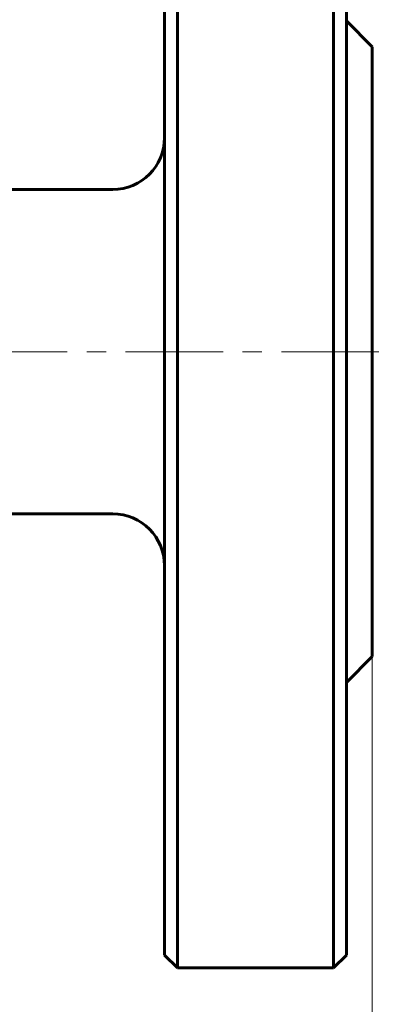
# Model space of a CAD drawing. Header units: millimetres. Extents: x 0 to 420, y 0 to 297.
# Tile 4 of 7: x 155 to 184, y 121 to 197. Entities that reach past the tile are written whole.
import ezdxf

# ---------------------------------------------------------------- set-up
doc = ezdxf.new("R2010")
doc.units = ezdxf.units.MM
for name, pattern in [('K5LT_AXLED', [12, 7.5, -1.5, 1.5, -1.5]), ('K5LT_BASIC', [0]), ('K5LT_THIN', [0])]:
    doc.linetypes.add(name, pattern=pattern)
doc.layers.add('Системный слой', color=7, linetype='Continuous')
doc.layers.add('Системный слой (1)', color=251, linetype='Continuous', true_color=0x6c6c6c)
doc.styles.add('KDIMTEXTSTYLE', font='GOST_AU.SHX', dxfattribs={"width": 0.96, "oblique": 15, "height": 5})
doc.styles.add('KTEXTSTYLE', font='GOST_AU.SHX', dxfattribs={"width": 0.96, "height": 5})
doc.dimstyles.new('KDIMSTYLE (1.00)', dxfattribs={"dimtxt": 5, "dimasz": 1, "dimexe": 2, "dimexo": 0, "dimgap": 1, "dimtad": 1, "dimtxsty": 'KDIMTEXTSTYLE', "dimsah": 1, "dimcen": 0, "dimdle": 1, "dimadec": 0, "dimazin": 0, "dimtfac": 0.667, "dimtmove": 0, "dimatfit": 3, "dimfxl": 1, "dimtvp": 1, "dimtolj": 1, "dimtzin": 0, "dimarcsym": 0})

# ---------------------------------------------------------------- blocks, each defined once
blk = doc.blocks.new('U4')
at = {"layer": 'Системный слой (1)', "color": 150, "linetype": 'K5LT_BASIC', "lineweight": 60, "true_color": 0x0080ff}
for p, q in [((165.801, 217.432), (165.801, 170.932)), ((165.801, 170.932), (165.801, 124.432))]:
    blk.add_line(p, q, dxfattribs=at)
blk = doc.blocks.new('U6')
at = {"layer": 'Системный слой (1)', "color": 150, "linetype": 'K5LT_BASIC', "lineweight": 60, "true_color": 0x0080ff}
for p, q in [((179.801, 170.932), (179.801, 217.432)), ((179.801, 124.432), (179.801, 170.932))]:
    blk.add_line(p, q, dxfattribs=at)
blk = doc.blocks.new('D0')
at = {"layer": 'Системный слой (1)'}
for points in [[(51.801, 84.008), (56.801, 84.667), (56.301, 84.008), (56.801, 83.35)], [(181.801, 84.008), (176.801, 84.667), (177.301, 84.008), (176.801, 83.35)]]:
    blk.add_hatch(color=7, dxfattribs=at).paths.add_polyline_path(points)
at = {"layer": 'Системный слой (1)', "color": 7, "linetype": 'K5LT_THIN', "lineweight": 18}
for p, q in [((51.801, 170.932), (51.801, 82.008)), ((181.801, 170.932), (181.801, 82.008)), ((51.801, 84.008), (56.801, 84.667)), ((56.801, 84.667), (56.301, 84.008)), ((177.301, 84.008), (176.801, 84.667)), ((176.801, 84.667), (181.801, 84.008)), ((56.801, 83.35), (51.801, 84.008)), ((51.801, 84.008), (181.801, 84.008)), ((56.301, 84.008), (56.801, 83.35)), ((181.801, 84.008), (176.801, 83.35)), ((176.801, 83.35), (177.301, 84.008))]:
    blk.add_line(p, q, dxfattribs=at)
blk.add_wipeout([(107.358, 85.008), (107.358, 92.39), (125.488, 92.39), (125.488, 85.008)]).dxf.layer = 'Системный слой (1)'
at = {"layer": 'Системный слой (1)', "color": 7, "char_height": 5, "attachment_point": 1, "style": 'KTEXTSTYLE'}
for s, insert in [('\\H5.0;\\W1.000;\\Q15;\\Q15;\\W0.965;±', (115.56, 91.596)), ('\\H5.0;\\W1.000;\\Q15;\\Q15;\\W0.965;130', (107.358, 91.596)), ('\\H5.0;\\W1.000;\\Q15;\\Q15;\\W0.965;1,5', (118.47, 91.596))]:
    blk.add_mtext(s, dxfattribs=dict(at, insert=insert))
blk = doc.blocks.new('KDIMARROW_01')
at = {"layer": 'Системный слой'}
blk.add_hatch(color=0, dxfattribs=at).paths.add_polyline_path([(0, 0), (-5, 0.658), (-4.5, 0), (-5, -0.658)])
at = {"layer": 'Системный слой', "color": 0, "linetype": 'K5LT_THIN', "lineweight": 18}
for p, q in [((-4.5, 0), (-5, 0.658)), ((-5, 0.658), (0, 0)), ((0, 0), (-5, -0.658)), ((-5, -0.658), (-4.5, 0))]:
    blk.add_line(p, q, dxfattribs=at)
at = {"layer": 'Системный слой (1)', "color": 0, "linetype": 'K5LT_THIN', "lineweight": 18}
blk.add_line((116.801, 170.932), (115.801, 170.932), dxfattribs=at)

msp = doc.modelspace()

# ---------------------------------------------------------------- linework, layer by layer
at = {"layer": 'Системный слой (1)', "color": 150, "linetype": 'K5LT_BASIC', "lineweight": 60, "true_color": 0x0080ff}
for p, q in [((166.801, 170.932), (166.801, 218.432)), ((178.801, 218.432), (178.801, 170.932)), ((179.801, 196.432), (181.801, 194.432)), ((181.801, 147.432), (181.801, 194.432)), ((161.801, 183.432), (143.801, 183.432)), ((166.801, 123.432), (166.801, 170.932)), ((178.801, 170.932), (178.801, 123.432)), ((161.801, 158.432), (143.801, 158.432)), ((179.801, 145.432), (181.801, 147.432)), ((165.801, 124.432), (166.801, 123.432)), ((179.801, 124.432), (178.801, 123.432)), ((178.801, 123.432), (166.801, 123.432))]:
    msp.add_line(p, q, dxfattribs=at)
for centre, start, end in [((161.801, 187.432), 270, 0), ((161.801, 154.432), 0, 90)]:
    msp.add_arc(centre, 4, start, end, dxfattribs=at)

# ---------------------------------------------------------------- block references
at = {"layer": 'Системный слой (1)'}
for name in ['U4', 'U6']:
    msp.add_blockref(name, (0, 0), dxfattribs=at)

# ---------------------------------------------------------------- next in the draw order: dimensions: what is measured, and where the dimension line sits
at = {"layer": 'Системный слой (1)', "color": 7}
dim = msp.add_linear_dim(base=(51.801, 84.008), p1=(181.801, 170.932), p2=(51.801, 170.932), dimstyle='KDIMSTYLE (1.00)', override={"dimexo": 0, "dimpost": '\\H5.0;\\W0.965;\\Q15;<>', "dimblk1": 'KDIMARROW_01', "dimblk2": 'KDIMARROW_01', "dimse1": 0, "dimse2": 0, "dimclrt": 7, "dimtol": 1, "dimtp": 1.5, "dimtm": 1.5, "dimtdec": 5, "dimtolj": 1}, dxfattribs=at)
dim.commit()
dim.dimension.update_dxf_attribs({"geometry": 'D0', "text_midpoint": (116.801, 84.008), "dimtype": 160})

# ---------------------------------------------------------------- next in the draw order: linework, layer by layer
at = {"layer": 'Системный слой (1)', "color": 30, "linetype": 'K5LT_AXLED', "lineweight": 18, "true_color": 0xff8000}
msp.add_line((138.801, 170.932), (183.801, 170.932), dxfattribs=at)

doc.saveas('drawing.dxf')
